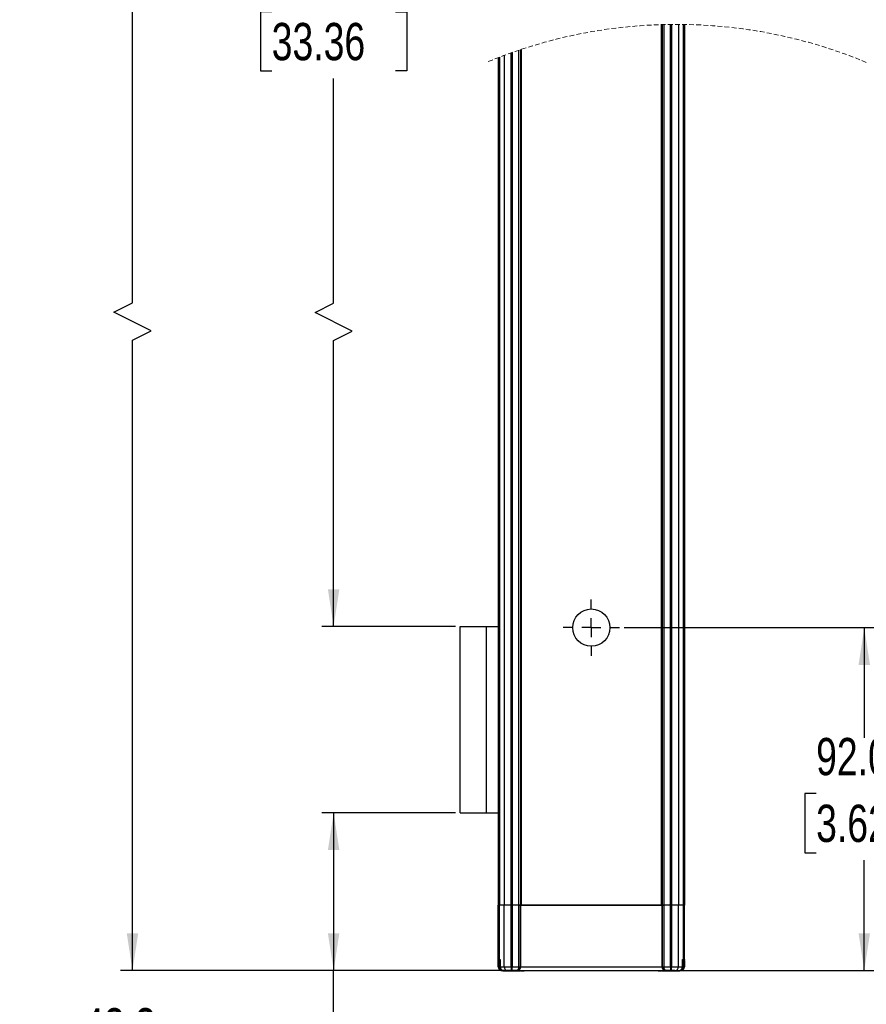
# Model space of a CAD drawing. Header units: millimetres. Extents: x 0 to 1118, y 0 to 864.
# Tile 3 of 11: x 315 to 543, y 264 to 528. Entities that reach past the tile are written whole.
import ezdxf

# ---------------------------------------------------------------- set-up
doc = ezdxf.new("R2010")
doc.units = ezdxf.units.MM
doc.linetypes.add('CENTERX2', pattern=[20.32, 12.7, -2.54, 2.54, -2.54])
doc.linetypes.add('HIDDEN', pattern=[1.905, 1.27, -0.635])
doc.layers.add('CENTER', color=40, linetype='CENTERX2')
doc.layers.add('DIMENSIONS', color=140, linetype='Continuous', lineweight=25)
doc.styles.add('SLDTEXTSTYLE0', font='TXT', dxfattribs={"width": 0.75})
doc.dimstyles.new('SLDDIMSTYLE0', dxfattribs={"dimtxt": 10, "dimasz": 10, "dimexe": 0, "dimexo": 0.0625, "dimgap": 2.5, "dimtad": 0, "dimtih": 1, "dimtoh": 1, "dimdec": 1, "dimrnd": 1e-09, "dimzin": 4, "dimdsep": 46, "dimtxsty": 'SLDTEXTSTYLE0', "dimsah": 1, "dimcen": 0.09, "dimadec": 0, "dimazin": 1, "dimtfac": 1, "dimtdec": 1, "dimtofl": 0, "dimtmove": 0, "dimatfit": 3, "dimfxl": 0, "dimfrac": 2, "dimtolj": 1, "dimtzin": 12, "dimarcsym": 0})
doc.dimstyles.new('SLDDIMSTYLE1', dxfattribs={"dimtxt": 10, "dimasz": 10, "dimexe": 0, "dimexo": 0.0625, "dimgap": 2.5, "dimtad": 0, "dimtih": 1, "dimtoh": 1, "dimdec": 1, "dimrnd": 1e-09, "dimzin": 12, "dimdsep": 46, "dimtxsty": 'SLDTEXTSTYLE0', "dimsah": 1, "dimcen": 0.09, "dimadec": 0, "dimazin": 3, "dimtfac": 1, "dimtdec": 1, "dimtofl": 0, "dimtmove": 0, "dimatfit": 3, "dimfxl": 0, "dimfrac": 2, "dimtolj": 1, "dimtzin": 12, "dimarcsym": 0})

# ---------------------------------------------------------------- blocks, each defined once
blk = doc.blocks.new('_D_1')
at = {"layer": 'DIMENSIONS'}
for p, q in [((432.32, 315.56), (396.41, 315.56)), ((399.59, 315.56), (399.59, 273.24)), ((447.5, 273.24), (396.41, 273.24)), ((399.59, 246.74), (399.59, 273.24)), ((332.34, 248.22), (329.29, 248.22)), ((329.29, 248.22), (329.29, 232.34)), ((358.2, 248.22), (361.25, 248.22)), ((361.25, 248.22), (361.25, 232.34)), ((370.37, 246.74), (399.59, 246.74)), ((329.29, 232.34), (332.34, 232.34)), ((361.25, 232.34), (358.2, 232.34))]:
    blk.add_line(p, q, dxfattribs=at)
for points in [[(399.59, 315.56), (398.05, 305.56), (401.12, 305.56)], [(399.59, 273.24), (401.12, 283.24), (398.05, 283.24)]]:
    blk.add_solid(points, dxfattribs=at)
at = {"layer": 'DIMENSIONS', "char_height": 10, "attachment_point": 1, "style": 'SLDTEXTSTYLE0'}
for s, insert in [('42.3', (332.34, 263.14)), ('1.67', (332.34, 245.23))]:
    blk.add_mtext(s, dxfattribs=dict(at, insert=insert))
blk = doc.blocks.new('_D_2')
at = {"layer": 'DIMENSIONS'}
for p, q in [((432.32, 692.42), (396.41, 692.42)), ((399.59, 692.42), (399.59, 545.42)), ((382.96, 530.46), (379.91, 530.46)), ((379.91, 530.46), (379.91, 514.59)), ((416.21, 530.46), (419.26, 530.46)), ((419.26, 530.46), (419.26, 514.59)), ((379.91, 514.59), (382.96, 514.59)), ((399.59, 452.28), (399.59, 512.56)), ((419.26, 514.59), (416.21, 514.59)), ((394.59, 449.78), (399.59, 452.28)), ((404.59, 444.78), (394.59, 449.78)), ((399.59, 442.28), (404.59, 444.78)), ((399.59, 365.56), (399.59, 442.28)), ((432.32, 365.56), (396.41, 365.56))]:
    blk.add_line(p, q, dxfattribs=at)
for points in [[(399.59, 692.42), (398.05, 682.42), (401.12, 682.42)], [(399.59, 365.56), (401.12, 375.56), (398.05, 375.56)]]:
    blk.add_solid(points, dxfattribs=at)
at = {"layer": 'DIMENSIONS', "char_height": 10, "attachment_point": 1, "style": 'SLDTEXTSTYLE0'}
for s, insert in [('847.3', (382.96, 545.38)), ('33.36', (382.96, 527.48))]:
    blk.add_mtext(s, dxfattribs=dict(at, insert=insert))
blk = doc.blocks.new('_D_4')
at = {"layer": 'DIMENSIONS'}
for p, q in [((447.5, 787.27), (342.41, 787.27)), ((345.59, 787.27), (345.59, 645.83)), ((328.96, 630.86), (325.91, 630.86)), ((325.91, 630.86), (325.91, 614.99)), ((362.21, 630.86), (365.26, 630.86)), ((365.26, 630.86), (365.26, 614.99)), ((325.91, 614.99), (328.96, 614.99)), ((365.26, 614.99), (362.21, 614.99)), ((345.59, 452.4), (345.59, 581.21)), ((340.59, 449.9), (345.59, 452.4)), ((350.59, 444.9), (340.59, 449.9)), ((345.59, 442.4), (350.59, 444.9)), ((345.59, 273.24), (345.59, 442.4)), ((447.5, 273.24), (342.41, 273.24))]:
    blk.add_line(p, q, dxfattribs=at)
for points in [[(345.59, 787.27), (344.05, 777.27), (347.12, 777.27)], [(345.59, 273.24), (347.12, 283.24), (344.05, 283.24)]]:
    blk.add_solid(points, dxfattribs=at)
at = {"layer": 'DIMENSIONS', "char_height": 10, "attachment_point": 1, "style": 'SLDTEXTSTYLE0'}
for s, insert in [('1034.5', (325.27, 645.79)), ('40.73', (328.96, 627.88)), ('HOUSING', (315.3, 609.97)), ('HEIGHT', (322.74, 594.1))]:
    blk.add_mtext(s, dxfattribs=dict(at, insert=insert))
blk = doc.blocks.new('_D_6')
at = {"layer": 'DIMENSIONS'}
for p, q in [((477.58, 365.24), (545.23, 365.24)), ((542.05, 365.24), (542.05, 335.68)), ((529.12, 320.72), (526.07, 320.72)), ((526.07, 320.72), (526.07, 304.84)), ((554.98, 320.72), (558.03, 320.72)), ((558.03, 320.72), (558.03, 304.84)), ((526.07, 304.84), (529.12, 304.84)), ((558.03, 304.84), (554.98, 304.84)), ((542.05, 273.24), (542.05, 302.81)), ((490.04, 273.24), (545.23, 273.24))]:
    blk.add_line(p, q, dxfattribs=at)
for points in [[(542.05, 365.24), (540.51, 355.24), (543.59, 355.24)], [(542.05, 273.24), (543.59, 283.24), (540.51, 283.24)]]:
    blk.add_solid(points, dxfattribs=at)
at = {"layer": 'DIMENSIONS', "char_height": 10, "attachment_point": 1, "style": 'SLDTEXTSTYLE0'}
for s, insert in [('92.0', (529.12, 335.64)), ('3.62', (529.12, 317.73))]:
    blk.add_mtext(s, dxfattribs=dict(at, insert=insert))
blk = doc.blocks.new('SW_CENTERMARKSYMBOL_1')
at = {"layer": 'CENTER', "color": 0}
for p, q in [((0, 5.08), (0, 7.54)), ((-5.08, 0), (-7.54, 0)), ((0, 0), (-2.54, 0)), ((0, 0), (0, 2.54)), ((0, 0), (0, -2.54)), ((0, 0), (2.54, 0)), ((5.08, 0), (7.54, 0)), ((0, -5.08), (0, -7.54))]:
    blk.add_line(p, q, dxfattribs=at)

msp = doc.modelspace()

# ---------------------------------------------------------------- linework, layer by layer
for p, q in [((487.57, 290.74), (487.57, 527.04)), ((487.77, 290.74), (487.77, 527.05)), ((487.83, 527.05), (487.83, 290.74)), ((488.22, 527.06), (488.22, 290.74)), ((490.01, 290.74), (490.01, 527.09)), ((490.27, 527.1), (490.27, 290.74)), ((492.19, 527.1), (492.19, 290.74)), ((493.39, 527.09), (493.39, 290.74)), ((493.77, 527.09), (493.77, 290.74)), ((443.77, 518.18), (443.77, 290.74)), ((444.16, 518.33), (444.16, 290.74)), ((445.36, 518.78), (445.36, 290.74)), ((447.28, 290.74), (447.28, 519.48)), ((447.54, 519.57), (447.54, 290.74)), ((449.33, 290.74), (449.33, 520.18)), ((449.72, 520.32), (449.72, 290.74)), ((449.77, 520.33), (449.77, 290.74)), ((449.97, 520.4), (449.97, 290.74)), ((433.59, 315.56), (433.59, 365.56)), ((433.59, 365.56), (440.59, 365.56)), ((440.59, 315.56), (440.59, 365.56)), ((440.59, 365.56), (443.77, 365.56)), ((433.59, 315.56), (440.59, 315.56)), ((440.59, 315.56), (443.77, 315.56)), ((443.77, 276.24), (443.77, 290.74)), ((444.16, 290.74), (443.77, 290.74)), ((444.16, 290.74), (443.77, 290.74)), ((444.16, 276.24), (444.16, 290.74)), ((445.36, 290.74), (444.16, 290.74)), ((445.36, 290.74), (444.16, 290.74)), ((445.36, 274.24), (445.36, 290.74)), ((447.28, 290.74), (445.36, 290.74)), ((447.28, 290.74), (445.36, 290.74)), ((445.52, 290.74), (445.52, 290.74)), ((447.54, 290.74), (447.28, 290.74)), ((447.28, 274.24), (447.28, 290.74)), ((447.28, 290.74), (447.54, 290.74)), ((447.54, 290.74), (447.54, 274.24)), ((449.33, 290.74), (447.54, 290.74)), ((449.33, 290.74), (447.54, 290.74)), ((449.02, 290.74), (449.02, 290.74)), ((449.33, 274.24), (449.33, 290.74)), ((449.72, 290.74), (449.33, 290.74)), ((449.33, 290.74), (449.72, 290.74)), ((449.72, 274.24), (449.72, 290.74)), ((449.77, 290.74), (449.72, 290.74)), ((449.72, 290.74), (449.77, 290.74)), ((449.77, 290.74), (449.77, 274.24)), ((487.77, 290.74), (449.77, 290.74)), ((449.97, 290.74), (449.77, 290.74)), ((449.97, 290.74), (487.57, 290.74)), ((450.02, 290.74), (450.02, 290.74)), ((452.27, 290.74), (452.27, 290.74)), ((458.27, 290.74), (458.27, 290.74)), ((479.27, 290.74), (479.27, 290.74)), ((485.27, 290.74), (485.27, 290.74)), ((487.52, 290.74), (487.52, 290.74)), ((487.77, 290.74), (487.57, 290.74)), ((487.77, 274.24), (487.77, 290.74)), ((487.83, 290.74), (487.77, 290.74)), ((487.77, 290.74), (487.83, 290.74)), ((487.83, 290.74), (487.83, 274.24)), ((488.22, 290.74), (487.83, 290.74)), ((487.83, 290.74), (488.22, 290.74)), ((488.22, 290.74), (488.22, 274.24)), ((490.01, 290.74), (488.22, 290.74)), ((490.01, 290.74), (488.22, 290.74)), ((488.52, 290.74), (488.52, 290.74)), ((490.01, 274.24), (490.01, 290.74)), ((490.27, 290.74), (490.01, 290.74)), ((490.01, 290.74), (490.27, 290.74)), ((490.27, 290.74), (490.27, 274.24)), ((492.19, 290.74), (490.27, 290.74)), ((492.19, 290.74), (490.27, 290.74)), ((492.02, 290.74), (492.02, 290.74)), ((492.19, 274.24), (492.19, 290.74)), ((493.39, 290.74), (492.19, 290.74)), ((493.39, 290.74), (492.19, 290.74)), ((493.39, 290.74), (493.39, 276.24)), ((493.77, 290.74), (493.39, 290.74)), ((493.77, 290.74), (493.39, 290.74)), ((493.77, 276.24), (493.77, 290.74)), ((443.77, 276.24), (444.16, 276.24)), ((443.77, 276.16), (443.77, 276.15)), ((443.77, 275.24), (443.77, 276.15)), ((443.77, 274.24), (443.77, 275.24)), ((443.77, 275.24), (443.97, 275.24)), ((443.97, 275.74), (443.97, 274.14)), ((443.97, 275.74), (443.99, 275.74)), ((444.16, 276.24), (444.32, 276.24)), ((444.2, 276.04), (444.32, 276.24)), ((444.32, 276.24), (444.26, 275.83)), ((444.26, 275.89), (444.27, 275.95)), ((444.26, 275.86), (444.26, 274.24)), ((444.32, 276.24), (444.32, 274.24)), ((493.23, 276.24), (493.39, 276.24)), ((493.23, 274.24), (493.23, 276.24)), ((493.23, 276.24), (493.35, 276.04)), ((493.29, 275.83), (493.23, 276.24)), ((493.28, 275.95), (493.29, 275.89)), ((493.29, 274.24), (493.29, 275.86)), ((493.39, 276.24), (493.77, 276.24)), ((493.57, 274.14), (493.57, 275.74)), ((493.57, 275.74), (493.57, 275.74)), ((493.57, 275.24), (493.77, 275.24)), ((493.77, 276.24), (493.77, 276.11)), ((493.77, 275.93), (493.77, 275.24)), ((493.77, 275.24), (493.77, 274.24)), ((443.97, 274.24), (443.77, 274.24)), ((443.97, 274.14), (444.27, 274.14)), ((444.26, 274.24), (444.32, 274.24)), ((444.32, 274.24), (445.36, 274.24)), ((444.97, 273.14), (449.57, 273.14)), ((444.97, 273.14), (444.97, 273.14)), ((445.28, 273.24), (445.26, 273.24)), ((445.28, 273.24), (446.32, 273.24)), ((445.36, 274.24), (447.28, 274.24)), ((447.28, 273.24), (446.32, 273.24)), ((447.28, 274.24), (447.28, 273.24)), ((447.54, 274.24), (447.28, 274.24)), ((447.54, 273.24), (447.28, 273.24)), ((447.54, 273.24), (447.54, 274.24)), ((447.54, 274.24), (449.33, 274.24)), ((448.43, 273.24), (447.54, 273.24)), ((448.77, 273.24), (448.43, 273.24)), ((448.77, 273.24), (488.77, 273.24)), ((449.33, 274.24), (449.72, 274.24)), ((449.77, 274.24), (449.72, 274.24)), ((449.77, 274.24), (487.77, 274.24)), ((449.92, 273.14), (450.57, 273.14)), ((486.97, 273.14), (487.62, 273.14)), ((486.97, 273.14), (486.97, 273.14)), ((487.83, 274.24), (487.77, 274.24)), ((487.83, 274.24), (488.22, 274.24)), ((487.97, 273.14), (492.57, 273.14)), ((487.97, 273.14), (487.97, 273.14)), ((488.22, 274.24), (490.01, 274.24)), ((489.12, 273.24), (488.77, 273.24)), ((490.01, 273.24), (489.12, 273.24)), ((490.01, 274.24), (490.01, 273.24)), ((490.27, 274.24), (490.01, 274.24)), ((490.27, 273.24), (490.01, 273.24)), ((490.27, 274.24), (492.19, 274.24)), ((490.27, 273.24), (490.27, 274.24)), ((491.23, 273.24), (490.27, 273.24)), ((491.23, 273.24), (492.27, 273.24)), ((492.19, 274.24), (493.23, 274.24)), ((493.23, 274.24), (493.29, 274.24)), ((493.28, 274.14), (493.57, 274.14)), ((493.57, 274.24), (493.77, 274.24))]:
    msp.add_line(p, q)
msp.add_circle((468.77, 365.24), 5)
at = {"color": 7, "linetype": 'HIDDEN', "lineweight": 18}
msp.add_arc((491.6, 394.5), 132.6, 67.3801, 112.6199, dxfattribs=at)
for centre, radius, start, end in [((444.27, 276.24), 0.5, 179.999, 268.6899), ((444.68, 276.24), 0.517, 179.9657, 203.3943), ((443.9, 275.83), 0.364, 359.5438, 33.8463), ((493.27, 276.24), 0.5, 271.3096, 0.001), ((493.65, 275.83), 0.365, 146.1778, 177.2486), ((492.87, 276.24), 0.517, 336.6092, 0.0308), ((444.77, 274.24), 1, 179.9991, 250.2957), ((444.97, 274.14), 1, 180.0008, 270.0001), ((445.26, 274.24), 1, 180.0015, 269.9993), ((445.3, 274.22), 0.981, 178.8993, 268.8542), ((446.34, 274.22), 0.981, 178.8984, 268.8546), ((448.38, 274.19), 0.952, 273.3674, 3.0112), ((449.57, 274.14), 0.999, 269.9904, 294.8294), ((450.57, 274.14), 0.999, 269.9908, 294.8294), ((486.97, 274.14), 1, 244.486, 270.0016), ((487.97, 274.14), 1, 244.486, 270.0016), ((489.17, 274.19), 0.952, 176.9889, 266.6325), ((491.21, 274.22), 0.981, 271.1458, 1.1007), ((492.25, 274.22), 0.981, 271.1458, 1.1009), ((492.29, 274.24), 1, 270.0002, 359.9992), ((492.57, 274.14), 1, 270.0005, 359.9988), ((492.77, 274.24), 1, 289.5023, 0.0013)]:
    msp.add_arc(centre, radius, start, end)
for points, knots in [([(444.27, 275.79), (444.26, 275.79), (444.2, 275.8), (444.19, 275.87), (444.18, 275.91), (444.18, 275.96), (444.19, 276), (444.2, 276.04)], [0, 0, 0, 0, 0.182253, 0.524375, 0.537999, 0.64897, 1, 1, 1, 1]), ([(493.35, 276.04), (493.36, 276), (493.37, 275.96), (493.37, 275.92), (493.36, 275.87), (493.35, 275.81), (493.3, 275.79), (493.29, 275.79)], [0, 0, 0, 0, 0.36669, 0.456348, 0.482382, 0.853169, 1, 1, 1, 1]), ([(493.77, 275.93), (493.77, 275.95), (493.77, 275.97), (493.79, 276.02), (493.77, 276.02), (493.77, 276.02)], [0, 0, 0, 0, 0.48949, 0.923232, 1, 1, 1, 1]), ([(448.77, 273.24), (448.85, 273.25), (449, 273.26), (449.23, 273.35), (449.43, 273.5), (449.57, 273.69), (449.69, 273.92), (449.71, 274.11), (449.72, 274.24)], [0, 0, 0, 0, 0.1508991, 0.283248, 0.4914144, 0.6224957, 0.7514145, 1, 1, 1, 1]), ([(449.77, 274.24), (449.76, 274.11), (449.74, 273.92), (449.61, 273.69), (449.46, 273.5), (449.25, 273.35), (449.01, 273.26), (448.86, 273.25), (448.77, 273.24)], [0, 0, 0, 0, 0.2425154, 0.3694679, 0.4998318, 0.7096903, 0.8448885, 1, 1, 1, 1]), ([(488.77, 273.24), (488.69, 273.25), (488.54, 273.26), (488.29, 273.35), (488.09, 273.5), (487.93, 273.69), (487.81, 273.92), (487.79, 274.11), (487.77, 274.24)], [0, 0, 0, 0, 0.15509, 0.2902964, 0.5001719, 0.6305309, 0.7574843, 1, 1, 1, 1]), ([(487.83, 274.24), (487.84, 274.11), (487.86, 273.92), (487.98, 273.69), (488.12, 273.5), (488.32, 273.35), (488.55, 273.26), (488.7, 273.25), (488.77, 273.24)], [0, 0, 0, 0, 0.248587, 0.377504, 0.508589, 0.716747, 0.849083, 1, 1, 1, 1]), ([(492.28, 273.24), (492.28, 273.24), (492.29, 273.24), (492.28, 273.24), (492.27, 273.24)], [0, 0, 0, 0, 0.054878, 1, 1, 1, 1])]:
    msp.add_open_spline(points, degree=3, knots=knots)

# ---------------------------------------------------------------- block references
at = {"layer": 'CENTER'}
msp.add_blockref('SW_CENTERMARKSYMBOL_1', (468.77, 365.24), dxfattribs=at)

# ---------------------------------------------------------------- dimensions: what is measured, and where the dimension line sits
at = {"layer": 'DIMENSIONS'}
for base, p1, p2, text, picture, middle in [((345.59, 787.27), (448.77, 273.24), (448.77, 787.27), '1034.5\\PHOUSING\\PHEIGHT', '_D_4', (345.59, 613.52)), ((399.59, 692.42), (433.59, 365.56), (433.59, 692.42), '847.3', '_D_2', (399.59, 528.99))]:
    dim = msp.add_linear_dim(base=base, p1=p1, p2=p2, angle=90, text=text, dimstyle='SLDDIMSTYLE1', dxfattribs=at)
    dim.commit()
    dim.dimension.update_dxf_attribs({"geometry": picture, "text_midpoint": middle, "dimtype": 160})
for base, p1, p2, dimstyle, picture, middle in [((542.05, 365.24), (488.77, 273.24), (476.31, 365.24), 'SLDDIMSTYLE0', '_D_6', (542.05, 319.24)), ((399.59, 273.24), (433.59, 315.56), (448.77, 273.24), 'SLDDIMSTYLE1', '_D_1', (399.59, 246.74))]:
    dim = msp.add_linear_dim(base=base, p1=p1, p2=p2, angle=90, dimstyle=dimstyle, dxfattribs=at)
    dim.commit()
    dim.dimension.update_dxf_attribs({"geometry": picture, "text_midpoint": middle, "dimtype": 160})

doc.saveas('drawing.dxf')
